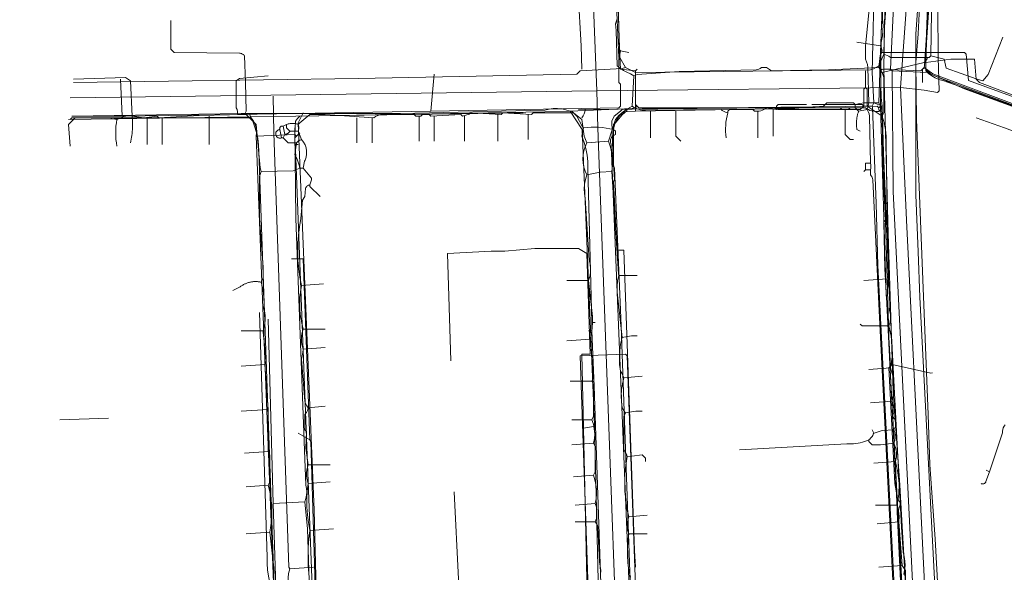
# Model space of a CAD drawing. Header units: inches. Extents: x 158416 to 160804, y 432611 to 437652.
# Tile 76 of 193: x 159042 to 159238, y 433980 to 434090. Entities that reach past the tile are written whole.
import ezdxf

# ---------------------------------------------------------------- set-up
doc = ezdxf.new("R2010")
doc.units = ezdxf.units.IN
doc.header["$MEASUREMENT"] = 0
doc.linetypes.add('COPIER_315', pattern=[0])
doc.linetypes.add('DASHDOT', pattern=[0])
for name, color, linetype in [('4.1-RIOOL-BESTAAND', 251, 'Continuous'), ('4.2-K&L-LAAGSPANNING', 10, 'Continuous'), ('4.2-K&L-LAGEDRUK GAS', 42, 'Continuous'), ('4.2-K&L-MIDDENSPANNING', 10, 'Continuous'), ('4.2-K&L-SIGNAAL KPN', 94, 'Continuous'), ('4.2-K&L-SIGNAAL UPC', 222, 'Continuous'), ('4.2-K&L-WATERLEIDING', 150, 'Continuous')]:
    doc.layers.add(name, color=color, linetype=linetype)

msp = doc.modelspace()

# ---------------------------------------------------------------- linework, layer by layer
at = {"layer": '4.1-RIOOL-BESTAAND', "linetype": 'COPIER_315', "lineweight": 0, "ltscale": 5}
msp.add_line((159096, 433980.33), (159100.67, 433980.67), dxfattribs=at)
for points in [[(159229.55, 433838.3, 0), (159225.82, 433904.34, 0), (159225.67, 433908.67, 0), (159224.18, 433934.66, 0), (159218.51, 434049.66, 0), (159217.33, 434076, 0), (159219.33, 434103.33, 0), (159219.49, 434106.99, 0), (159221.8, 434139.31, 0), (159224.77, 434147.97, 0), (159227.1, 434154.63, 0), (159228.2, 434158.69, 0), (159236, 434202.33, 0), (159236.85, 434204.57, 0), (159238, 434206.67, 0), (159238, 434207.33, 0), (159249.57, 434241.37, 0), (159314.6, 434384.37, 0), (159326.23, 434410.03, 0), (159326.69, 434411.23, 0), (159327.33, 434412.33, 0), (159327.67, 434413.33, 0)], [(159163.33, 433902, 0), (159163.19, 433903.98, 0), (159157.16, 434068.01, 0), (159157, 434075.33, 0), (159155.33, 434117.33, 0), (159155.18, 434120.99, 0), (159155, 434133.33, 0), (159172.13, 434224.97, 0), (159172.33, 434225.67, 0)], [(159052.33, 434074, 0), (159157, 434075.33, 0), (159217.33, 434076, 0), (159222.02, 434075.47, 0), (159224.67, 434075, 0), (159225, 434075.33, 0), (159224.83, 434082, 0), (159224.67, 434101.67, 0), (159228.81, 434139.32, 0), (159243.12, 434194.64, 0), (159243.83, 434197.67, 0), (159239.92, 434203.95, 0), (159238.33, 434206.33, 0), (159238, 434206.67, 0)], [(159099, 433895, 0), (159097, 433940, 0), (159096.92, 433940.84, 0), (159096.95, 433941.69, 0), (159097.09, 433942.52, 0), (159097.33, 433943.33, 0), (159096.67, 433948.67, 0), (159096.61, 433949.43, 0), (159096.65, 433950.19, 0), (159096.78, 433950.94, 0), (159097, 433951.67, 0), (159095.67, 433977.67, 0), (159095.65, 433978.57, 0), (159095.76, 433979.46, 0), (159096, 433980.33, 0), (159095.83, 433980.67, 0), (159092.83, 434067.01, 0), (159092.67, 434074.33, 0)], [(159247.67, 434064.33, 0), (159238, 434068, 0), (159232.33, 434070, 0)]]:
    msp.add_polyline3d(points, dxfattribs=at)
at = {"layer": '4.2-K&L-LAAGSPANNING', "linetype": 'DASHDOT', "lineweight": 0, "ltscale": 2}
for p, q in [((159124, 434071.33), (159124.67, 434078.67)), ((159062.67, 434070.33), (159062.33, 434077.67)), ((159154.33, 434008.33), (159156.33, 434008.67)), ((159100, 434006), (159097.67, 434007.33))]:
    msp.add_line(p, q, dxfattribs=at)
for points in [[(159221.67, 434077, 0), (159221.67, 434079.67, 0), (159222.33, 434080, 0), (159222.33, 434081, 0), (159222.49, 434084.99, 0), (159225, 434123, 0)], [(159154, 434079.67, 0), (159153.85, 434084.32, 0), (159152.67, 434105.33, 0)], [(159218, 433964.33, 0), (159216.67, 433991.67, 0), (159216.9, 433992.03, 0), (159217.33, 433993.33, 0), (159216.69, 433994.42, 0), (159216.18, 433997.32, 0), (159215, 434020.33, 0), (159215.33, 434020.67, 0), (159214.18, 434039.99, 0), (159214, 434049.33, 0), (159214.33, 434049.67, 0), (159213.83, 434060, 0), (159213.67, 434071.33, 0), (159213.67, 434072, 0), (159213.33, 434072.33, 0), (159213.5, 434087, 0), (159214.16, 434097.99, 0)], [(159052.67, 434070.33, 0), (159062.67, 434070.33, 0), (159085.67, 434070.67, 0), (159124, 434071.33, 0), (159161.33, 434072, 0), (159161.67, 434072.33, 0), (159161.67, 434076.67, 0), (159161.33, 434077, 0), (159161.33, 434081.67, 0), (159161.67, 434083.33, 0)], [(159163.33, 434083, 0), (159161.67, 434083.33, 0), (159161.33, 434083.67, 0)], [(159222.33, 434081, 0), (159227.33, 434081.67, 0), (159232, 434081.67, 0), (159232.33, 434077.67, 0), (159233, 434077, 0), (159249.7, 434070.73, 0), (159253, 434069.5, 0), (159253.27, 434069.84, 0), (159253.52, 434070.19, 0), (159253.76, 434070.56, 0), (159253.97, 434070.94, 0), (159254.16, 434071.33, 0), (159254.34, 434071.73, 0), (159254.49, 434072.13, 0), (159254.62, 434072.55, 0), (159254.73, 434072.97, 0), (159257.33, 434079.67, 0)], [(159085.67, 434070.67, 0), (159085.55, 434071.64, 0), (159085.33, 434072, 0), (159085.33, 434077.33, 0), (159086.01, 434077.84, 0), (159091.67, 434078.33, 0)], [(159275.7, 434059.1, 0), (159225.97, 434077.6, 0), (159225.3, 434077.9, 0), (159223.33, 434078.67, 0), (159222.33, 434079.67, 0), (159222.33, 434080, 0)], [(159164.67, 433980.67, 0), (159164.5, 433984, 0), (159162.33, 434043.67, 0), (159161, 434043.67, 0), (159160.82, 434047.01, 0), (159160.33, 434057.33, 0), (159160.5, 434057.67, 0), (159160.18, 434063.32, 0), (159160, 434069.33, 0), (159160.43, 434070.3, 0), (159161.67, 434071.33, 0), (159162, 434071.67, 0), (159167.99, 434071.82, 0), (159212.67, 434072.33, 0), (159213, 434072, 0), (159213.33, 434072.33, 0)], [(159157.33, 433910.67, 0), (159156.16, 433943, 0), (159155.67, 433955, 0), (159156, 433955.33, 0), (159156.33, 433956, 0), (159155.95, 433956.71, 0), (159155.49, 433961.01, 0), (159155, 433978.33, 0), (159154.33, 434008.33, 0), (159154, 434023, 0), (159155.67, 434023, 0), (159155, 434043, 0), (159153.33, 434044, 0), (159144.67, 434044, 0), (159138.68, 434043.51, 0), (159135.99, 434043.49, 0), (159127.33, 434043, 0), (159128, 434021.67, 0)], [(159105, 433908, 0), (159103.67, 433908.67, 0), (159103.33, 433909, 0), (159103, 433917.33, 0), (159102, 433945.67, 0), (159101, 433977, 0), (159100.17, 434005.66, 0), (159100, 434006, 0), (159098.67, 434042, 0), (159096.33, 434042, 0)], [(159094, 433907, 0), (159093.83, 433915.01, 0), (159091.67, 433976, 0), (159092, 433976.33, 0), (159092, 433977.67, 0), (159091.75, 433978.9, 0), (159091.59, 433980.15, 0), (159091.5, 433981.41, 0), (159091.5, 433982.67, 0), (159090, 434031.33, 0)], [(159223.67, 434019.33, 0), (159223.37, 434019.27, 0), (159215.67, 434021, 0), (159215.33, 434020.67, 0)], [(159132.33, 433909.33, 0), (159131.17, 433942.33, 0), (159129.51, 433978.33, 0), (159128.67, 433995.67, 0)]]:
    msp.add_polyline3d(points, dxfattribs=at)
for centre, radius, start, end in [((159151.89, 434071.81), 2.79, 319.4027, 356.9981), ((159213.5, 434071.83), 0.527, 161.5511, 288.428)]:
    msp.add_arc(centre, radius, start, end, dxfattribs=at)
at = {"layer": '4.2-K&L-LAGEDRUK GAS', "linetype": 'Continuous', "lineweight": 0, "ltscale": 15}
for p, q in [((159164.67, 434071.33), (159164.67, 434079.33)), ((159209, 434071.33), (159210.67, 434071.67)), ((159097, 434064.67), (159097.67, 434064.67)), ((159210.33, 434059.67), (159211.33, 434059.67)), ((159156, 434029.33), (159156.67, 434029.33)), ((159155.33, 434027.67), (159156, 434027.67)), ((159235, 433999.67), (159234.33, 434000))]:
    msp.add_line(p, q, dxfattribs=at)
for points in [[(159219.14, 433911.35, 0), (159213.16, 434030.34, 0), (159211.84, 434057.66, 0), (159211.77, 434057.93, 0), (159211.66, 434058.2, 0), (159211.51, 434058.44, 0), (159211.33, 434058.67, 0), (159211.33, 434059.67, 0), (159211.42, 434060, 0), (159211.44, 434060.33, 0), (159211.42, 434060.67, 0), (159211.33, 434061, 0), (159211.17, 434070.33, 0), (159211.08, 434070.8, 0), (159210.91, 434071.25, 0), (159210.67, 434071.67, 0), (159211, 434073, 0), (159210.84, 434079.99, 0), (159210.75, 434080.57, 0), (159210.58, 434081.13, 0), (159210.33, 434081.67, 0), (159210.33, 434084.33, 0), (159213.81, 434118.65, 0)], [(159224.17, 433856.66, 0), (159222.51, 433887.32, 0), (159222.33, 433889, 0), (159222, 433891.33, 0), (159222.17, 433891.67, 0), (159222.17, 433894.87, 0), (159221.92, 433898.06, 0), (159221.42, 433901.22, 0), (159220.67, 433904.33, 0), (159221, 433905.33, 0), (159221.33, 433906, 0), (159220.82, 433912.35, 0), (159220.51, 433916.32, 0), (159214.51, 434034.33, 0), (159214.49, 434034.67, 0), (159213.35, 434072.32, 0), (159213, 434073, 0), (159213.33, 434083, 0), (159214.67, 434118.67, 0)], [(159222.83, 434095.99, 0), (159222.33, 434083, 0), (159222.33, 434079.33, 0), (159222.9, 434078.79, 0), (159223.53, 434078.31, 0), (159224.21, 434077.92, 0), (159224.94, 434077.61, 0), (159225.7, 434077.4, 0), (159231.37, 434075.43, 0), (159279.67, 434057.67, 0), (159284.33, 434057.67, 0), (159287.67, 434060.33, 0), (159288.08, 434060.6, 0), (159288.53, 434060.8, 0), (159289.01, 434060.93, 0), (159289.5, 434060.98, 0), (159289.99, 434060.96, 0), (159290.47, 434060.86, 0), (159290.93, 434060.69, 0), (159291.36, 434060.45, 0), (159297, 434059, 0)], [(159161.17, 434095.33, 0), (159161.52, 434083.32, 0), (159161.67, 434079.67, 0), (159164.67, 434079.33, 0), (159165, 434079.67, 0)], [(159213.33, 434083, 0), (159222.33, 434083, 0), (159230, 434083, 0), (159230.33, 434082.67, 0), (159230.82, 434077.42, 0), (159251.7, 434069.77, 0), (159253, 434069.33, 0), (159253.43, 434069.99, 0), (159253.82, 434070.67, 0), (159254.19, 434071.37, 0), (159254.53, 434072.08, 0), (159254.85, 434072.8, 0), (159255.13, 434073.53, 0), (159255.38, 434074.28, 0), (159255.6, 434075.03, 0), (159255.89, 434075.62, 0), (159256.15, 434076.21, 0), (159256.38, 434076.82, 0), (159256.58, 434077.43, 0), (159256.75, 434078.06, 0), (159256.89, 434078.69, 0), (159257, 434079.33, 0)], [(159165.67, 433921.33, 0), (159159.84, 434064.66, 0), (159159.75, 434064.89, 0), (159159.7, 434065.13, 0), (159159.69, 434065.37, 0), (159159.72, 434065.62, 0), (159159.8, 434065.85, 0), (159159.91, 434066.07, 0), (159160.06, 434066.27, 0), (159160.24, 434066.43, 0), (159160.44, 434066.57, 0), (159160.67, 434066.67, 0), (159160.67, 434067.33, 0), (159160.33, 434067.67, 0), (159160.44, 434068.36, 0), (159160.65, 434069.02, 0), (159160.95, 434069.65, 0), (159161.34, 434070.23, 0), (159161.81, 434070.75, 0), (159162.35, 434071.19, 0), (159164.67, 434071.33, 0), (159196.33, 434071.83, 0), (159202, 434072.33, 0), (159202.33, 434072.67, 0), (159202.67, 434073, 0), (159208, 434073, 0), (159208.33, 434072.67, 0), (159209.21, 434072.85, 0), (159210.1, 434072.96, 0), (159211, 434073, 0), (159213, 434073, 0)], [(159209.33, 434067.33, 0), (159208.67, 434067.67, 0), (159208.64, 434067.83, 0), (159208.62, 434068, 0), (159208.6, 434068.17, 0), (159208.58, 434068.34, 0), (159208.57, 434068.51, 0), (159208.56, 434068.68, 0), (159208.56, 434068.85, 0), (159208.56, 434069.02, 0), (159208.57, 434069.18, 0), (159208.58, 434069.35, 0), (159208.59, 434069.52, 0), (159208.61, 434069.69, 0), (159208.63, 434069.86, 0), (159208.65, 434070.03, 0), (159208.68, 434070.19, 0), (159208.72, 434070.36, 0), (159208.75, 434070.52, 0), (159208.8, 434070.69, 0), (159208.84, 434070.85, 0), (159208.89, 434071.01, 0), (159208.94, 434071.17, 0), (159209, 434071.33, 0), (159208.33, 434072, 0), (159208.33, 434072.67, 0)], [(159165.33, 433912.67, 0), (159160.68, 433912.51, 0), (159160.33, 433912.33, 0), (159160, 433912.67, 0), (159156.49, 434016.67, 0), (159156, 434027.67, 0), (159156, 434029.33, 0), (159155.17, 434060, 0), (159155.17, 434061.3, 0), (159155.05, 434062.59, 0), (159154.82, 434063.87, 0), (159154.46, 434065.12, 0), (159154, 434066.33, 0), (159154.33, 434068, 0), (159154.1, 434068.37, 0), (159153, 434070.33, 0), (159152, 434071.33, 0), (159146.66, 434071.16, 0), (159098, 434070.33, 0), (159097.53, 434069.86, 0), (159097.15, 434069.32, 0), (159097, 434066.67, 0)], [(159094, 433945.33, 0), (159094.33, 433946, 0), (159094.09, 433947.07, 0), (159093.92, 433948.15, 0), (159093.84, 433949.24, 0), (159093.83, 433950.34, 0), (159089.33, 434066.33, 0), (159089.4, 434066.98, 0), (159089.37, 434067.64, 0), (159089.25, 434068.28, 0), (159089.03, 434068.9, 0), (159088.72, 434069.47, 0), (159088.33, 434070, 0), (159052.67, 434070, 0), (159052.33, 434069.67, 0)], [(159089.33, 434066.33, 0), (159097, 434066.67, 0), (159097.33, 434066.33, 0), (159098, 434067, 0)], [(159042.67, 433904, 0), (159043.69, 433904.2, 0), (159084.34, 433906.51, 0), (159089.68, 433906.84, 0), (159101.65, 433907.82, 0), (159102.67, 433908.67, 0), (159102.67, 433912, 0), (159102.33, 433912.33, 0), (159102.67, 433913, 0), (159102.16, 433925.34, 0), (159101.82, 433937.01, 0), (159101.19, 433945.32, 0), (159101, 433946, 0), (159101.28, 433947.65, 0), (159101.45, 433949.32, 0), (159101.52, 433950.99, 0), (159101.48, 433952.66, 0), (159101.33, 433954.33, 0), (159097.12, 434063.7, 0), (159097, 434064.67, 0), (159097, 434066, 0), (159097.33, 434066.33, 0)], [(159210, 434059.33, 0), (159210.33, 434059.67, 0), (159210.33, 434061, 0), (159211.33, 434061, 0)], [(159238.12, 434008.99, 0), (159237.91, 434008.71, 0), (159237.74, 434008.4, 0), (159237.63, 434008.07, 0), (159237.57, 434007.72, 0), (159237.57, 434007.37, 0), (159235, 433999.67, 0), (159234.27, 433997.7, 0), (159234.24, 433997.6, 0), (159234.2, 433997.51, 0), (159234.14, 433997.43, 0), (159234.07, 433997.36, 0), (159233.99, 433997.3, 0), (159233.9, 433997.26, 0), (159233.81, 433997.23, 0), (159233.71, 433997.22, 0), (159233.61, 433997.22, 0), (159233.51, 433997.24, 0), (159233.42, 433997.28, 0), (159233.33, 433997.33, 0)]]:
    msp.add_polyline3d(points, dxfattribs=at)
msp.add_arc((159156.45, 434051.98), 16.16, 76.1025, 97.5359, dxfattribs=at)
at = {"layer": '4.2-K&L-MIDDENSPANNING', "linetype": 'Continuous', "lineweight": 0, "ltscale": 1.75}
for points in [[(159220, 433903, 0), (159220.33, 433903.33, 0), (159220, 433903.67, 0), (159221.46, 433912.31, 0), (159221.67, 433912.67, 0), (159218.51, 433973.66, 0), (159217.15, 433997.01, 0), (159215.85, 434015.66, 0), (159214.84, 434047, 0), (159214, 434079.67, 0), (159214.16, 434087.99, 0), (159216.82, 434126.66, 0), (159218.48, 434142.32, 0), (159220.86, 434159.02, 0), (159221.14, 434160.64, 0), (159222.78, 434167.97, 0), (159229.54, 434195.03, 0), (159229.67, 434196.33, 0), (159230.12, 434198.64, 0), (159230.67, 434200.67, 0), (159230.33, 434203.33, 0), (159230.67, 434203.67, 0)], [(159224.33, 433872, 0), (159224.33, 433889.33, 0), (159223.18, 433906.99, 0), (159223, 433912.33, 0), (159222.87, 433913.64, 0), (159215.83, 434055.34, 0), (159215.67, 434079.33, 0), (159215.33, 434079.67, 0), (159216.16, 434097.66, 0)], [(159233.67, 433811, 0), (159228.84, 433901.32, 0), (159224.18, 433986.32, 0), (159223.16, 434001.01, 0), (159222.83, 434011.01, 0), (159220.51, 434069.66, 0), (159220.33, 434081, 0), (159220.82, 434086.66, 0), (159221.16, 434093.33, 0)], [(159269.63, 434061.23, 0), (159230.03, 434075.73, 0), (159222.64, 434079.03, 0), (159215.67, 434079.33, 0), (159215.33, 434079.67, 0), (159214, 434079.67, 0)]]:
    msp.add_polyline3d(points, dxfattribs=at)
at = {"layer": '4.2-K&L-SIGNAAL KPN', "linetype": 'Continuous', "lineweight": 0, "ltscale": 1.75}
for points in [[(159162.67, 434080, 0), (159161.57, 434081.97, 0), (159160.51, 434113.66, 0), (159160.17, 434123.99, 0), (159160.08, 434124.54, 0), (159159.91, 434125.06, 0), (159159.66, 434125.55, 0), (159159.33, 434126, 0), (159159.2, 434128.16, 0), (159159.17, 434130.32, 0), (159159.25, 434132.48, 0), (159159.42, 434134.64, 0), (159159.69, 434136.78, 0), (159160.06, 434138.91, 0), (159160.53, 434141.02, 0), (159161.54, 434146.69, 0), (159175.07, 434220.97, 0), (159176.33, 434223, 0)], [(159053, 434077, 0), (159109.66, 434077.83, 0), (159153, 434078.67, 0), (159153.67, 434079.33, 0), (159161.99, 434079.83, 0), (159162.67, 434080, 0), (159164.67, 434079, 0), (159211.33, 434079.5, 0), (159211.97, 434079.73, 0), (159213, 434080.33, 0), (159214, 434082.67, 0), (159214.5, 434102.33, 0)], [(159223.33, 434082.33, 0), (159223.49, 434090.99, 0)], [(159214, 434082.67, 0), (159214.97, 434082.23, 0), (159215.33, 434082, 0), (159223, 434082, 0), (159223.33, 434082.33, 0), (159226, 434081.67, 0), (159226.4, 434079.87, 0), (159232.37, 434077.77, 0), (159233.67, 434077.33, 0), (159234.73, 434078.63, 0), (159237.67, 434086, 0)], [(159217.95, 433979.2, 0), (159218.13, 433980.09, 0), (159218.21, 433980.99, 0), (159218.18, 433981.9, 0), (159218.05, 433982.8, 0), (159217.82, 433983.68, 0), (159217.51, 433988.66, 0), (159214.83, 434040.67, 0), (159214.5, 434065, 0), (159214.48, 434066.35, 0), (159214.33, 434067.7, 0), (159214.06, 434069.03, 0), (159213.67, 434070.33, 0), (159214, 434071, 0), (159214, 434078, 0), (159213.67, 434079, 0), (159213.37, 434079.41, 0), (159213.15, 434079.86, 0), (159213, 434080.33, 0)], [(159213.67, 434079, 0), (159222, 434081, 0), (159222.08, 434081.06, 0), (159222.16, 434081.12, 0), (159222.24, 434081.19, 0), (159222.31, 434081.27, 0), (159222.38, 434081.35, 0), (159222.44, 434081.43, 0), (159222.49, 434081.52, 0), (159222.54, 434081.61, 0), (159222.58, 434081.7, 0), (159222.62, 434081.8, 0), (159222.64, 434081.9, 0), (159222.67, 434082, 0)], [(159165, 434072.33, 0), (159164.67, 434072.67, 0), (159164.67, 434079, 0)], [(159210, 434072.33, 0), (159210, 434075.67, 0), (159210.33, 434076, 0), (159210.33, 434079.33, 0)], [(159210.67, 434072.33, 0), (159210.67, 434075.67, 0), (159210.33, 434076, 0)], [(159052.67, 434070.33, 0), (159086.33, 434070.83, 0), (159118, 434070.84, 0), (159146.66, 434071.5, 0), (159147.49, 434071.71, 0), (159148.33, 434071.82, 0), (159149.18, 434071.84, 0), (159150.03, 434071.77, 0), (159150.86, 434071.6, 0), (159151.67, 434071.33, 0), (159164, 434071.83, 0), (159164.27, 434071.9, 0), (159164.53, 434072.01, 0), (159164.78, 434072.15, 0), (159165, 434072.33, 0), (159165.33, 434072, 0), (159209.67, 434072, 0), (159210, 434072.33, 0), (159210.67, 434072.33, 0), (159213.67, 434070.33, 0)], [(159095, 433907.33, 0), (159094.5, 433928, 0), (159093.49, 433962.34, 0), (159093, 433973, 0), (159089.84, 434063.33, 0), (159089.79, 434064.6, 0), (159089.63, 434065.86, 0), (159089.37, 434067.11, 0), (159089.01, 434068.33, 0), (159088.55, 434069.52, 0), (159088, 434070.67, 0)], [(159103.67, 433908, 0), (159103.51, 433919, 0), (159101.51, 433970.66, 0), (159101.42, 433971.57, 0), (159101.25, 433972.46, 0), (159101, 433973.33, 0), (159101.33, 433973.67, 0), (159100.83, 433992.01, 0), (159097.67, 434069, 0), (159098.67, 434071, 0)], [(159159.67, 433910.67, 0), (159159.49, 433922.67, 0), (159157.51, 433974.66, 0), (159157.33, 433975.33, 0), (159156.5, 434009, 0), (159154.07, 434067.7, 0), (159151.67, 434071.33, 0)], [(159166.33, 433911, 0), (159163.67, 433976, 0), (159161.83, 434028.67, 0), (159160.51, 434059.99, 0), (159160.33, 434060.33, 0), (159160.33, 434068.67, 0), (159160.67, 434069, 0), (159162.03, 434070.6, 0), (159162.93, 434071.37, 0), (159163, 434071.67, 0)]]:
    msp.add_polyline3d(points, dxfattribs=at)
at = {"layer": '4.2-K&L-SIGNAAL UPC', "linetype": 'Continuous', "lineweight": 0, "ltscale": 1.75}
for p, q in [((159213.33, 434084.33), (159208.67, 434085)), ((159080, 434064.67), (159080, 434070.33)), ((159121.67, 434065.33), (159121.67, 434070.33)), ((159124.67, 434065.33), (159124.67, 434070.33)), ((159130.67, 434065.33), (159130.67, 434070.33)), ((159137.33, 434065.33), (159137.33, 434070.67)), ((159143.33, 434065.67), (159143.33, 434070.67)), ((159167.67, 434066), (159167.67, 434071.33)), ((159189, 434066), (159189, 434071.33)), ((159192, 434066.33), (159192, 434071.67)), ((159067.67, 434064.67), (159067.67, 434070)), ((159070.67, 434064.67), (159070.67, 434070)), ((159109.33, 434065), (159109.33, 434070)), ((159112.33, 434065), (159112.33, 434070)), ((159094.33, 434066), (159094, 434067.67)), ((159155, 434065), (159159.33, 434065.33)), ((159151, 434037.67), (159155.33, 434037.67)), ((159161.33, 434038.67), (159165, 434038.67)), ((159210, 434037.67), (159214.67, 434038)), ((159098.33, 434036.67), (159102.67, 434037)), ((159086.33, 434027.67), (159090.67, 434027.67)), ((159098.67, 434028), (159103, 434028)), ((159151, 434025.67), (159155.67, 434026)), ((159098.67, 434024), (159103, 434024.33)), ((159086.33, 434020.67), (159091, 434021)), ((159211, 434020), (159215.33, 434020.33)), ((159151.67, 434017.67), (159156, 434017.67)), ((159162.33, 434018.33), (159166, 434018.67)), ((159211.33, 434013.33), (159215.67, 434013.67)), ((159086.33, 434011.67), (159091.67, 434012)), ((159099.67, 434012.33), (159103, 434012.67)), ((159050.33, 434010), (159060, 434010.33)), ((159152, 434010), (159156, 434010)), ((159212, 434007.33), (159211.67, 434008)), ((159152, 434005), (159156.33, 434005.33)), ((159087, 434003.33), (159091.67, 434003.67)), ((159099.67, 434001), (159104, 434001)), ((159212, 434001.33), (159216.33, 434001.67)), ((159152.33, 433998.67), (159156.33, 433999)), ((159087.33, 433996.67), (159091.67, 433997)), ((159099.67, 433997.33), (159104, 433997.67)), ((159152.67, 433993), (159156.67, 433993.33)), ((159212.33, 433993), (159216.67, 433993)), ((159163.33, 433990.67), (159167, 433991)), ((159100, 433988), (159104.67, 433988.33)), ((159152.67, 433989.67), (159156.67, 433989.67)), ((159212.67, 433989.33), (159217, 433989.67)), ((159087.33, 433987.33), (159092, 433987.67)), ((159163.33, 433987.33), (159167, 433987.33)), ((159213, 433980.67), (159217.67, 433981))]:
    msp.add_line(p, q, dxfattribs=at)
for points in [[(159213.33, 434079.33, 0), (159213.67, 434079.67, 0), (159221.33, 434079.33, 0), (159222, 434080, 0), (159222.07, 434080.3, 0), (159222.85, 434092.68, 0), (159223, 434096.33, 0), (159223.67, 434105.67, 0), (159223.67, 434106.11, 0), (159223.64, 434106.55, 0), (159223.58, 434106.99, 0), (159223.48, 434107.43, 0), (159223.35, 434107.85, 0), (159223.19, 434108.27, 0), (159223, 434108.67, 0), (159223.6, 434110.03, 0), (159224.52, 434117.35, 0), (159225, 434122.33, 0), (159226.33, 434122.33, 0)], [(159218.33, 433975.67, 0), (159218.33, 433980, 0), (159217.67, 433981, 0), (159217, 433989.67, 0), (159217.02, 433990.79, 0), (159216.91, 433991.9, 0), (159216.67, 433993, 0), (159216.98, 433995.17, 0), (159217.03, 433997.35, 0), (159216.81, 433999.53, 0), (159216.33, 434001.67, 0), (159216.49, 434002.59, 0), (159216.49, 434003.53, 0), (159216.32, 434004.45, 0), (159216, 434005.33, 0), (159216.18, 434005.85, 0), (159216.27, 434006.39, 0), (159216.27, 434006.94, 0), (159216.18, 434007.48, 0), (159216, 434008, 0), (159216.33, 434008.67, 0), (159216.33, 434010, 0), (159215.67, 434010.67, 0), (159216, 434011.33, 0), (159215.99, 434012.12, 0), (159215.88, 434012.91, 0), (159215.67, 434013.67, 0), (159215.93, 434015.33, 0), (159215.97, 434017.02, 0), (159215.77, 434018.7, 0), (159215.33, 434020.33, 0), (159215.64, 434022.42, 0), (159215.69, 434024.52, 0), (159215.47, 434026.62, 0), (159215, 434028.67, 0), (159215.23, 434029.4, 0), (159215.34, 434030.16, 0), (159215.31, 434030.92, 0), (159215.16, 434031.68, 0), (159215.25, 434033.8, 0), (159215.08, 434035.92, 0), (159214.67, 434038, 0), (159215, 434039, 0), (159213.6, 434070.3, 0), (159213.33, 434071.33, 0), (159213.67, 434072.33, 0), (159213.49, 434074.01, 0), (159213.33, 434079.33, 0), (159213, 434080, 0), (159213.27, 434082.37, 0), (159213.42, 434082.58, 0), (159213.53, 434082.82, 0), (159213.61, 434083.08, 0), (159213.64, 434083.34, 0), (159213.63, 434083.6, 0), (159213.57, 434083.86, 0), (159213.47, 434084.11, 0), (159213.33, 434084.33, 0), (159213.77, 434086.31, 0), (159213.88, 434088.32, 0), (159213.67, 434090.33, 0)], [(159087, 434070.67, 0), (159087.33, 434071.33, 0), (159087.16, 434077.01, 0), (159087, 434082.33, 0), (159086.91, 434082.43, 0), (159086.82, 434082.52, 0), (159086.72, 434082.59, 0), (159086.61, 434082.66, 0), (159086.49, 434082.72, 0), (159086.37, 434082.77, 0), (159086.25, 434082.8, 0), (159086.12, 434082.83, 0), (159086, 434082.84, 0), (159073, 434083, 0), (159072.33, 434083.67, 0), (159072.33, 434089.33, 0)], [(159161, 434089.67, 0), (159160.67, 434088.67, 0), (159160.84, 434087.33, 0), (159161, 434080.33, 0), (159161.63, 434079.86, 0), (159162.29, 434079.43, 0), (159162.98, 434079.05, 0), (159163.7, 434078.73, 0), (159164.33, 434078.33, 0), (159165.03, 434078.6, 0), (159173.34, 434079.17, 0), (159188.66, 434079.5, 0), (159188.94, 434079.57, 0), (159189.2, 434079.68, 0), (159189.45, 434079.82, 0), (159189.67, 434080, 0), (159190.67, 434080, 0), (159191.3, 434079.6, 0), (159191.67, 434079.33, 0), (159203.01, 434079.51, 0), (159213, 434080, 0)], [(159164.33, 434078.33, 0), (159164, 434072.33, 0), (159164.29, 434072.13, 0), (159164.6, 434071.96, 0), (159164.92, 434071.81, 0), (159165.25, 434071.69, 0), (159165.59, 434071.61, 0), (159165.94, 434071.55, 0), (159166.29, 434071.53, 0), (159166.64, 434071.53, 0), (159181.67, 434071.67, 0), (159181.91, 434071.48, 0), (159182.16, 434071.32, 0), (159182.43, 434071.19, 0), (159182.71, 434071.08, 0), (159183, 434071, 0), (159183, 434071.33, 0), (159183.33, 434071.67, 0), (159188, 434071.67, 0), (159188.33, 434071.33, 0), (159188.65, 434071.29, 0), (159188.96, 434071.29, 0), (159189.27, 434071.32, 0), (159189.58, 434071.39, 0), (159189.88, 434071.5, 0), (159190.16, 434071.63, 0), (159190.42, 434071.8, 0), (159190.67, 434072, 0), (159192.67, 434071.67, 0), (159193, 434072, 0), (159205.33, 434072, 0), (159205.67, 434071.67, 0), (159207, 434071.67, 0), (159207.33, 434072, 0), (159210.33, 434072, 0), (159210.62, 434071.8, 0), (159210.93, 434071.62, 0), (159211.25, 434071.48, 0), (159211.59, 434071.37, 0), (159211.93, 434071.29, 0), (159212.28, 434071.25, 0), (159212.63, 434071.24, 0), (159212.99, 434071.27, 0), (159213.33, 434071.33, 0)], [(159222, 434080, 0), (159223.73, 434078.75, 0), (159264.69, 434063.46, 0)], [(159064.33, 434065, 0), (159064.42, 434065.37, 0), (159064.5, 434065.75, 0), (159064.57, 434066.13, 0), (159064.63, 434066.51, 0), (159064.68, 434066.89, 0), (159064.71, 434067.27, 0), (159064.74, 434067.65, 0), (159064.76, 434068.03, 0), (159064.77, 434068.42, 0), (159064.77, 434068.8, 0), (159064.76, 434069.19, 0), (159064.74, 434069.57, 0), (159064.71, 434069.95, 0), (159064.67, 434070.33, 0), (159064.33, 434077.33, 0), (159063.33, 434078, 0), (159053, 434077.67, 0)], [(159163.67, 433978.67, 0), (159163.37, 433980.09, 0), (159163.17, 433981.53, 0), (159163.06, 433982.98, 0), (159163.06, 433984.44, 0), (159163.15, 433985.89, 0), (159163.33, 433987.33, 0), (159163.13, 433987.98, 0), (159163.03, 433988.66, 0), (159163.03, 433989.34, 0), (159163.13, 433990.02, 0), (159163.33, 433990.67, 0), (159162.98, 433992.36, 0), (159162.73, 433994.07, 0), (159162.58, 433995.79, 0), (159162.53, 433997.51, 0), (159162.58, 433999.24, 0), (159162.74, 434000.96, 0), (159163, 434002.67, 0), (159162.85, 434003.14, 0), (159162.63, 434003.59, 0), (159162.33, 434004, 0), (159162.33, 434010.67, 0), (159162.67, 434011.33, 0), (159162, 434012.33, 0), (159161.87, 434013.54, 0), (159161.84, 434014.75, 0), (159161.91, 434015.95, 0), (159162.07, 434017.15, 0), (159162.33, 434018.33, 0), (159162.18, 434018.81, 0), (159161.96, 434019.26, 0), (159161.67, 434019.67, 0), (159161.51, 434021, 0), (159161.47, 434022.35, 0), (159161.54, 434023.69, 0), (159161.71, 434025.02, 0), (159162, 434026.33, 0), (159161, 434035.33, 0), (159161, 434036.45, 0), (159161.11, 434037.57, 0), (159161.33, 434038.67, 0), (159161.27, 434038.97, 0), (159160, 434059.33, 0), (159160.12, 434060.55, 0), (159160.11, 434061.77, 0), (159159.97, 434062.98, 0), (159159.71, 434064.17, 0), (159159.33, 434065.33, 0), (159160.67, 434069.67, 0), (159161.39, 434070.47, 0), (159162.19, 434071.18, 0), (159163.06, 434071.81, 0), (159164, 434072.33, 0)], [(159092.89, 433979.44, 0), (159092.82, 433980.56, 0), (159092.67, 433981.67, 0), (159092, 433987.67, 0), (159092.25, 433988.99, 0), (159092.4, 433990.33, 0), (159092.45, 433991.68, 0), (159092.4, 433993.03, 0), (159092.25, 433994.37, 0), (159092.01, 433995.7, 0), (159091.67, 433997, 0), (159092, 433997.67, 0), (159092, 434003, 0), (159091.67, 434003.67, 0), (159091.67, 434012, 0), (159091, 434021, 0), (159091.33, 434021.67, 0), (159090.73, 434027.37, 0), (159090.67, 434027.67, 0), (159090.9, 434028.37, 0), (159091.05, 434029.09, 0), (159091.12, 434029.83, 0), (159091.11, 434030.56, 0), (159091, 434031.29, 0), (159090.82, 434032.01, 0), (159090.87, 434033.08, 0), (159090.84, 434034.16, 0), (159090.74, 434035.23, 0), (159090.57, 434036.29, 0), (159090.33, 434037.33, 0), (159090.4, 434037.63, 0), (159090.67, 434038, 0), (159090.67, 434040.33, 0), (159090, 434050, 0), (159090, 434058.33, 0), (159090.33, 434059.33, 0), (159090.1, 434060.03, 0), (159089.33, 434068.67, 0), (159087.33, 434070.67, 0), (159087, 434070.67, 0), (159077.99, 434070.49, 0), (159070, 434070, 0), (159069.67, 434070.33, 0), (159067, 434070, 0), (159064.67, 434070.33, 0), (159064.04, 434070.36, 0), (159063.42, 434070.31, 0), (159062.81, 434070.17, 0), (159062.22, 434069.96, 0), (159061.67, 434069.67, 0), (159060.7, 434069.78, 0), (159060.33, 434070, 0), (159053.33, 434070, 0), (159052, 434068.67, 0), (159052.33, 434064.33, 0)], [(159157.73, 433979.25, 0), (159157.76, 433980.07, 0), (159157.68, 433980.88, 0), (159157.49, 433981.67, 0), (159157.17, 433988.66, 0), (159157.1, 433988.94, 0), (159156.99, 433989.2, 0), (159156.85, 433989.44, 0), (159156.67, 433989.67, 0), (159156.9, 433990.38, 0), (159157.02, 433991.12, 0), (159157.02, 433991.88, 0), (159156.9, 433992.62, 0), (159156.67, 433993.33, 0), (159156.84, 433994.28, 0), (159156.92, 433995.23, 0), (159156.91, 433996.19, 0), (159156.81, 433997.14, 0), (159156.62, 433998.08, 0), (159156.33, 433999, 0), (159156.67, 433999.67, 0), (159156.67, 434004.67, 0), (159156.33, 434005.33, 0), (159156.5, 434006.27, 0), (159156.56, 434007.22, 0), (159156.49, 434008.17, 0), (159156.3, 434009.1, 0), (159156, 434010, 0), (159156.33, 434010.67, 0), (159156.33, 434017, 0), (159156, 434017.67, 0), (159156.33, 434018.33, 0), (159155.73, 434025.7, 0), (159155.67, 434026, 0), (159155.93, 434027.11, 0), (159156.09, 434028.25, 0), (159156.16, 434029.39, 0), (159156.13, 434030.53, 0), (159156, 434031.67, 0), (159155.33, 434037.67, 0), (159155.59, 434038.44, 0), (159155.73, 434039.25, 0), (159155.76, 434040.07, 0), (159155.68, 434040.88, 0), (159155.49, 434041.68, 0), (159154.67, 434054, 0), (159154.52, 434054.94, 0), (159154.48, 434055.88, 0), (159154.55, 434056.83, 0), (159154.72, 434057.76, 0), (159155, 434058.67, 0), (159154.66, 434059.42, 0), (159154.42, 434060.2, 0), (159154.27, 434061.01, 0), (159154.22, 434061.83, 0), (159154.27, 434062.65, 0), (159154.42, 434063.46, 0), (159154.66, 434064.25, 0), (159155, 434065, 0), (159154.48, 434066.35, 0), (159154, 434069.67, 0), (159152.33, 434071, 0), (159144.33, 434071, 0), (159144, 434070.67, 0), (159138.33, 434071, 0), (159138, 434070.67, 0), (159132, 434071, 0), (159131.63, 434070.73, 0), (159130.33, 434070.33, 0), (159130, 434070.67, 0), (159124, 434070.33, 0), (159123.67, 434070.67, 0), (159122.33, 434070.67, 0), (159122, 434070.33, 0), (159121, 434070.33, 0), (159120.67, 434070.67, 0), (159114, 434070.67, 0), (159113.03, 434070.23, 0), (159112.67, 434070, 0), (159103, 434070.67, 0), (159100, 434070.67, 0), (159098, 434069, 0), (159097.67, 434068.67, 0)], [(159173.67, 434065.33, 0), (159172.67, 434066.33, 0), (159172.67, 434071.33, 0)], [(159208, 434065.67, 0), (159207.33, 434065.67, 0), (159206.33, 434066.67, 0), (159206.33, 434071.67, 0)], [(159102, 434054.33, 0), (159100, 434056.33, 0), (159100, 434056.67, 0), (159100.33, 434057.67, 0), (159100.33, 434058, 0), (159098.67, 434060, 0), (159098.93, 434061.37, 0), (159099.02, 434061.56, 0), (159099.1, 434061.75, 0), (159099.17, 434061.95, 0), (159099.23, 434062.15, 0), (159099.27, 434062.36, 0), (159099.31, 434062.56, 0), (159099.33, 434062.77, 0), (159099.34, 434062.98, 0), (159099.34, 434063.19, 0), (159099.33, 434063.4, 0), (159099.31, 434063.61, 0), (159099.27, 434063.82, 0), (159099.23, 434064.02, 0), (159099.17, 434064.22, 0), (159099.1, 434064.42, 0), (159099.02, 434064.62, 0), (159098.93, 434064.81, 0), (159098.83, 434064.99, 0), (159098.72, 434065.17, 0), (159098.6, 434065.34, 0), (159098.47, 434065.51, 0), (159098.33, 434065.67, 0), (159097.67, 434067.33, 0), (159097.71, 434067.48, 0), (159097.74, 434067.62, 0), (159097.77, 434067.77, 0), (159097.78, 434067.92, 0), (159097.78, 434068.08, 0), (159097.77, 434068.23, 0), (159097.74, 434068.38, 0), (159097.71, 434068.52, 0), (159097.67, 434068.67, 0), (159097.49, 434068.73, 0), (159097.32, 434068.79, 0), (159097.14, 434068.83, 0), (159096.96, 434068.87, 0), (159096.78, 434068.89, 0), (159096.59, 434068.9, 0), (159096.41, 434068.9, 0), (159096.22, 434068.89, 0), (159096.04, 434068.87, 0), (159095.86, 434068.83, 0), (159095.68, 434068.79, 0), (159095.51, 434068.73, 0), (159095.33, 434068.67, 0), (159094.67, 434068.33, 0), (159094.59, 434068.35, 0), (159094.51, 434068.36, 0), (159094.44, 434068.36, 0), (159094.36, 434068.34, 0), (159094.29, 434068.32, 0), (159094.22, 434068.28, 0), (159094.16, 434068.23, 0), (159094.1, 434068.18, 0), (159094.05, 434068.11, 0), (159094.02, 434068.05, 0), (159093.99, 434067.97, 0), (159093.98, 434067.9, 0), (159093.97, 434067.82, 0), (159093.98, 434067.74, 0), (159094, 434067.67, 0), (159093.9, 434067.66, 0), (159093.81, 434067.63, 0), (159093.72, 434067.6, 0), (159093.63, 434067.56, 0), (159093.55, 434067.5, 0), (159093.47, 434067.44, 0), (159093.4, 434067.37, 0), (159093.34, 434067.29, 0), (159093.29, 434067.21, 0), (159093.25, 434067.12, 0), (159093.22, 434067.03, 0), (159093.2, 434066.93, 0), (159093.2, 434066.84, 0), (159093.2, 434066.74, 0), (159093.21, 434066.64, 0), (159093.24, 434066.55, 0), (159093.27, 434066.46, 0), (159093.32, 434066.37, 0), (159093.37, 434066.29, 0), (159093.44, 434066.22, 0), (159093.51, 434066.15, 0), (159093.59, 434066.09, 0), (159093.67, 434066.04, 0), (159093.76, 434066.01, 0), (159093.85, 434065.98, 0), (159093.95, 434065.96, 0), (159094.05, 434065.95, 0), (159094.14, 434065.96, 0), (159094.24, 434065.97, 0), (159094.33, 434066, 0), (159094.67, 434066, 0), (159095.67, 434065, 0), (159097.33, 434065, 0), (159097.42, 434065.11, 0), (159097.51, 434065.21, 0), (159097.61, 434065.3, 0), (159097.72, 434065.39, 0), (159097.83, 434065.46, 0), (159097.95, 434065.53, 0), (159098.07, 434065.58, 0), (159098.2, 434065.63, 0), (159098.33, 434065.67, 0)], [(159096, 434067.33, 0), (159095.33, 434068, 0), (159095.33, 434068.67, 0)], [(159094.67, 434066, 0), (159095, 434066.67, 0), (159094.67, 434068.33, 0)], [(159095, 434066.67, 0), (159095.05, 434066.68, 0), (159095.11, 434066.69, 0), (159095.16, 434066.7, 0), (159095.21, 434066.72, 0), (159095.26, 434066.74, 0), (159095.31, 434066.76, 0), (159095.36, 434066.78, 0), (159095.41, 434066.8, 0), (159095.46, 434066.82, 0), (159095.5, 434066.85, 0), (159095.55, 434066.88, 0), (159095.59, 434066.91, 0), (159095.64, 434066.94, 0), (159095.68, 434066.97, 0), (159095.72, 434067.01, 0), (159095.76, 434067.04, 0), (159095.8, 434067.08, 0), (159095.84, 434067.12, 0), (159095.87, 434067.16, 0), (159095.91, 434067.2, 0), (159095.94, 434067.24, 0), (159095.97, 434067.29, 0), (159096, 434067.33, 0), (159097.67, 434067.33, 0)], [(159098, 434060, 0), (159097.95, 434060.2, 0), (159097.9, 434060.4, 0), (159097.85, 434060.59, 0), (159097.79, 434060.79, 0), (159097.72, 434060.98, 0), (159097.66, 434061.18, 0), (159097.59, 434061.37, 0), (159097.52, 434061.56, 0), (159097.44, 434061.75, 0), (159097.36, 434061.93, 0), (159097.27, 434062.12, 0), (159097.19, 434062.3, 0), (159097.09, 434062.49, 0), (159097, 434062.67, 0), (159097.33, 434065, 0)], [(159090.33, 434059.33, 0), (159096.66, 434059.49, 0), (159098, 434060, 0), (159098.67, 434060, 0)], [(159155, 434058.67, 0), (159155.3, 434058.73, 0), (159157.68, 434059.19, 0), (159160, 434059.33, 0)], [(159099.8, 433979.41, 0), (159099.67, 433981.12, 0), (159099.62, 433982.85, 0), (159099.66, 433984.57, 0), (159099.79, 433986.29, 0), (159100, 433988, 0), (159099.69, 433989.54, 0), (159099.49, 433991.09, 0), (159099.38, 433992.65, 0), (159099.38, 433994.22, 0), (159099.47, 433995.78, 0), (159099.67, 433997.33, 0), (159099.45, 433998.05, 0), (159099.34, 433998.79, 0), (159099.34, 433999.54, 0), (159099.45, 434000.28, 0), (159099.67, 434001, 0), (159099.19, 434004.32, 0), (159099.33, 434007.67, 0), (159099, 434008, 0), (159099, 434011, 0), (159099.29, 434011.41, 0), (159099.52, 434011.86, 0), (159099.67, 434012.33, 0), (159099.37, 434012.75, 0), (159099.14, 434013.21, 0), (159098.97, 434013.69, 0), (159098.33, 434022, 0), (159098.57, 434023.37, 0), (159098.67, 434024, 0), (159098.46, 434024.65, 0), (159098.34, 434025.32, 0), (159098.3, 434026, 0), (159098.34, 434026.68, 0), (159098.46, 434027.35, 0), (159098.67, 434028, 0), (159098.36, 434029.21, 0), (159098.14, 434030.44, 0), (159098, 434031.69, 0), (159097.96, 434032.94, 0), (159097.99, 434034.19, 0), (159098.12, 434035.43, 0), (159098.33, 434036.67, 0), (159098.01, 434038.32, 0), (159097.77, 434039.98, 0), (159097.62, 434041.65, 0), (159097.56, 434043.33, 0), (159097.58, 434045.01, 0), (159097.69, 434046.69, 0), (159097.89, 434048.36, 0), (159098.18, 434050.01, 0), (159098.49, 434053.65, 0), (159099, 434054.33, 0), (159099.14, 434055.98, 0), (159099.2, 434056.13, 0), (159099.29, 434056.28, 0), (159099.4, 434056.4, 0), (159099.53, 434056.51, 0), (159099.68, 434056.59, 0), (159099.83, 434056.64, 0), (159100, 434056.67, 0)], [(159084.67, 434035.67, 0), (159086, 434036.33, 0), (159086.12, 434036.43, 0), (159086.25, 434036.52, 0), (159086.37, 434036.6, 0), (159086.5, 434036.68, 0), (159086.63, 434036.76, 0), (159086.77, 434036.84, 0), (159086.9, 434036.91, 0), (159087.04, 434036.97, 0), (159087.18, 434037.03, 0), (159087.32, 434037.09, 0), (159087.47, 434037.15, 0), (159087.61, 434037.2, 0), (159087.76, 434037.24, 0), (159087.91, 434037.28, 0), (159088.05, 434037.32, 0), (159088.2, 434037.35, 0), (159088.36, 434037.38, 0), (159088.51, 434037.4, 0), (159088.66, 434037.42, 0), (159088.81, 434037.44, 0), (159088.96, 434037.45, 0), (159089.12, 434037.45, 0), (159089.27, 434037.45, 0), (159089.42, 434037.45, 0), (159089.58, 434037.44, 0), (159089.73, 434037.43, 0), (159089.88, 434037.41, 0), (159090.03, 434037.39, 0), (159090.18, 434037.36, 0), (159090.33, 434037.33, 0)], [(159215, 434028.67, 0), (159209.67, 434028.67, 0), (159209.33, 434029, 0)], [(159185.33, 434004, 0), (159206.68, 434005.18, 0), (159207.13, 434005.17, 0), (159207.57, 434005.17, 0), (159208.01, 434005.2, 0), (159208.45, 434005.25, 0), (159208.89, 434005.32, 0), (159209.33, 434005.42, 0), (159209.75, 434005.53, 0), (159210.18, 434005.67, 0), (159210.59, 434005.82, 0), (159211, 434006, 0), (159211.19, 434006.15, 0), (159211.36, 434006.32, 0), (159211.53, 434006.5, 0), (159211.67, 434006.69, 0), (159211.8, 434006.89, 0), (159211.91, 434007.11, 0), (159212, 434007.33, 0), (159212.3, 434007.4, 0), (159213.68, 434007.86, 0), (159216, 434008, 0)], [(159216, 434005.33, 0), (159213.33, 434005, 0), (159211.67, 434005, 0), (159211, 434005.67, 0), (159211, 434006, 0)], [(159166.67, 434001.67, 0), (159166.67, 434002.33, 0), (159166, 434003, 0), (159163.97, 434002.78, 0), (159163, 434002.67, 0)]]:
    msp.add_polyline3d(points, dxfattribs=at)
for centre, radius, start, end in [((159195.28, 434067.67), 12.72, 164.8256, 187.5439), ((159075.36, 434067), 13.96, 168.9836, 191.0164), ((159164.68, 434015.86), 10.81, 88.3178, 104.3641), ((159165.43, 434000.49), 11.2, 87.1062, 104.316)]:
    msp.add_arc(centre, radius, start, end, dxfattribs=at)
at = {"layer": '4.2-K&L-WATERLEIDING', "linetype": 'Continuous', "lineweight": 0, "ltscale": 2}
for p, q in [((159052, 434069.67), (159142.33, 434071)), ((159092.67, 433993.33), (159099, 433993.67))]:
    msp.add_line(p, q, dxfattribs=at)
for points in [[(159219, 433916.67, 0), (159217.84, 433941.66, 0), (159212.83, 434040.67, 0), (159212.5, 434053, 0), (159211.73, 434072.03, 0), (159211.67, 434072.33, 0), (159212, 434073, 0), (159211.67, 434079, 0), (159212.18, 434099.34, 0), (159212.49, 434104.99, 0), (159216.81, 434146.65, 0), (159217.81, 434154.98, 0), (159221.79, 434175.64, 0), (159228, 434200.33, 0)], [(159161.33, 434082, 0), (159159.51, 434123.66, 0), (159159.33, 434124, 0), (159160.14, 434131.98, 0), (159171.13, 434190.97, 0), (159172.67, 434198.33, 0)], [(159230.84, 433836.66, 0), (159226.16, 433938.34, 0), (159224.51, 433969.33, 0), (159221.16, 434034.34, 0), (159220.84, 434043.33, 0), (159220.33, 434054.67, 0), (159220.33, 434086.67, 0), (159221.82, 434106.99, 0)], [(159213.67, 434089, 0), (159214.16, 434099.99, 0)], [(159042.33, 433903.67, 0), (159102, 433907.67, 0), (159102.33, 433907.33, 0), (159157.33, 433910.67, 0), (159180.67, 433911.67, 0), (159181.33, 433912, 0), (159186.33, 433912, 0), (159187, 433912, 0), (159187.33, 433912.33, 0), (159193.01, 433912.51, 0), (159220.32, 433914.15, 0), (159221, 433914.67, 0), (159215.16, 434022.34, 0), (159214.83, 434033.34, 0), (159213.67, 434072.33, 0), (159212, 434073, 0)], [(159153.33, 434071.67, 0), (159192.67, 434072, 0), (159193, 434071.67, 0), (159209.33, 434071.67, 0), (159210, 434072.33, 0)], [(159192.67, 434072, 0), (159192.67, 434072.33, 0), (159193, 434072.67, 0), (159198.67, 434072.67, 0)], [(159211.67, 434072.33, 0), (159210, 434072.33, 0), (159209.67, 434072.67, 0), (159199.67, 434072.67, 0)], [(159102, 433907.67, 0), (159101.84, 433916.33, 0), (159099.49, 433988.34, 0), (159099, 433993.67, 0), (159099.21, 433994.31, 0), (159099.34, 433994.98, 0), (159099.37, 433995.66, 0), (159099.31, 433996.34, 0), (159099.16, 433997.01, 0), (159098.84, 434005.66, 0), (159097.16, 434050, 0), (159097, 434068, 0)], [(159094, 433952, 0), (159092.67, 433993.33, 0), (159091.67, 434030, 0)], [(159157.33, 433910.67, 0), (159157.17, 433920.33, 0), (159153.67, 434022.67, 0), (159162.67, 434023, 0), (159163, 434022.67, 0), (159166.51, 433925.66, 0), (159166.67, 433918, 0)]]:
    msp.add_polyline3d(points, dxfattribs=at)

doc.saveas('drawing.dxf')
